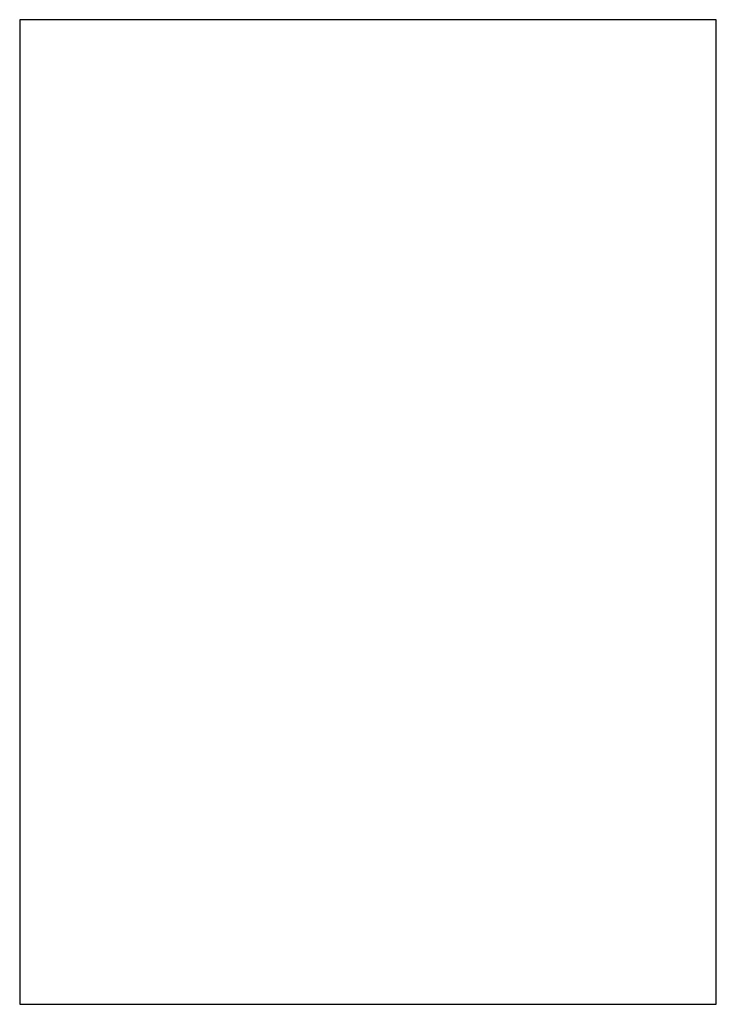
# Paper-space layout 'Обложка и титульник' of a CAD drawing. Header units: millimetres. Extents: x 0 to 210, y 0 to 297.
import ezdxf

# ---------------------------------------------------------------- set-up
doc = ezdxf.new("R2010")
doc.units = ezdxf.units.MM

psp = doc.layouts.new('Обложка и титульник')

# ---------------------------------------------------------------- linework, layer by layer
psp.add_lwpolyline([(0, 0), (210, 0), (210, 297), (0, 297)], close=True)

doc.saveas('drawing.dxf')
